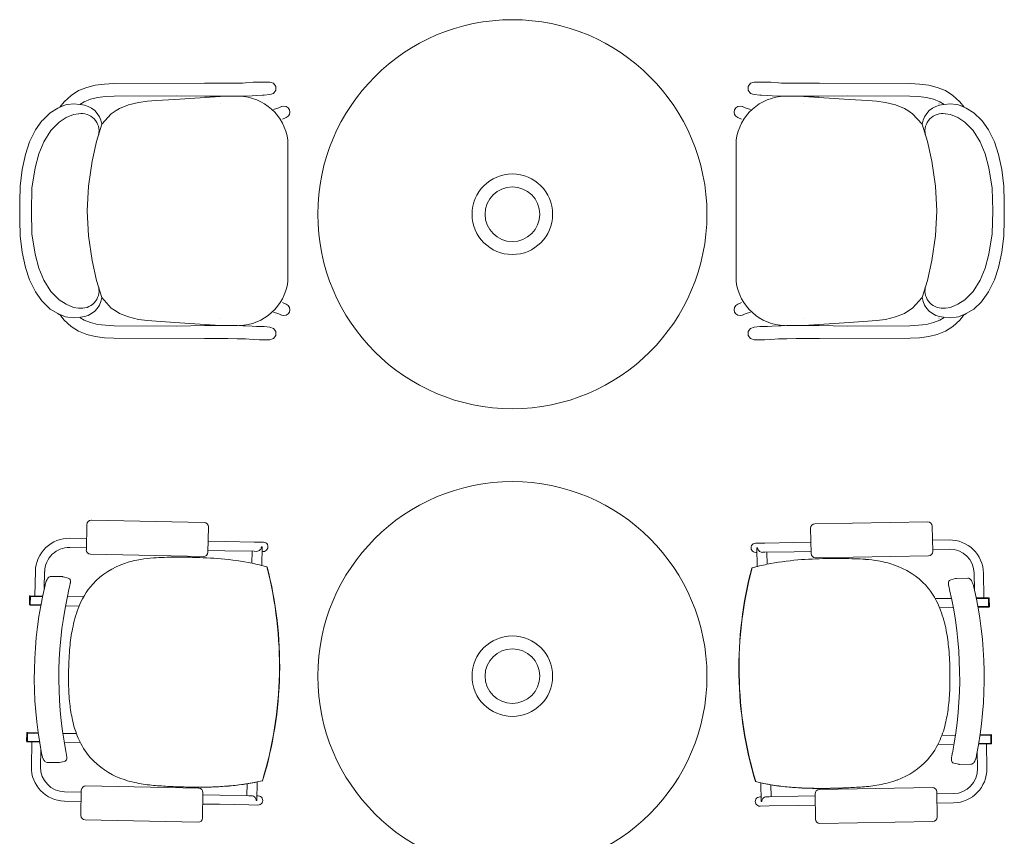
# Model space of a CAD drawing. Extents: x -750 to 58062, y -2404 to 18333.
# Tile 20 of 91: x 1816 to 3744, y 14130 to 15729. Entities that reach past the tile are written whole.
import ezdxf

# ---------------------------------------------------------------- set-up
doc = ezdxf.new("R2010")
doc.units = 0
doc.header["$MEASUREMENT"] = 0
doc.layers.add('GREY SCALE', color=9, linetype='Continuous', lineweight=0, true_color=0x808080)
doc.layers.add('GREYSCALE', color=9, linetype='Continuous', lineweight=0, true_color=0x808080)

# ---------------------------------------------------------------- blocks, each defined once
blk = doc.blocks.new('FLOOR PLAN')
at = {"layer": 'GREYSCALE'}
for p, q in [((1964.3, 15600.8), (1947.5, 15596.7)), ((1982, 15603), (1964.3, 15600.8)), ((2000.7, 15604), (1982, 15603)), ((2178.3, 15604.8), (2000.7, 15604)), ((2223.8, 15604.9), (2178.3, 15604.8)), ((2242.3, 15604.9), (2223.8, 15604.9)), ((2252.8, 15605), (2242.3, 15604.9)), ((2258.1, 15605.4), (2252.8, 15605)), ((2273.5, 15606.7), (2258.1, 15605.4)), ((2286, 15607), (2273.5, 15606.7)), ((2305.6, 15607), (2286, 15607)), ((2305.8, 15607), (2305.6, 15607)), ((2306, 15607), (2305.8, 15607)), ((2313.2, 15604.6), (2306, 15607)), ((2317.6, 15598.5), (2313.2, 15604.6)), ((2317.6, 15591), (2317.6, 15598.5)), ((3242.8, 15598.5), (3247.2, 15604.6)), ((3242.8, 15591), (3242.8, 15598.5)), ((3247.2, 15604.6), (3254.3, 15607)), ((3254.3, 15607), (3254.6, 15607)), ((3254.6, 15607), (3254.8, 15607)), ((3254.8, 15607), (3274.4, 15607)), ((3274.4, 15607), (3286.9, 15606.7)), ((3286.9, 15606.7), (3302.3, 15605.4)), ((3302.3, 15605.4), (3307.6, 15605)), ((3307.6, 15605), (3318.1, 15604.9)), ((3318.1, 15604.9), (3336.6, 15604.9)), ((3336.6, 15604.9), (3382, 15604.8)), ((3382, 15604.8), (3559.7, 15604)), ((3559.7, 15604), (3578.4, 15603)), ((3578.4, 15603), (3596.1, 15600.8)), ((3596.1, 15600.8), (3612.9, 15596.7)), ((1916.8, 15581), (1903.1, 15568.6)), ((1931.6, 15590.3), (1916.8, 15581)), ((1947.5, 15596.7), (1931.6, 15590.3)), ((1968.7, 15576.8), (1984.2, 15578.8)), ((1984.2, 15578.8), (2001.5, 15579.6)), ((2001.5, 15579.6), (2123.6, 15580.2)), ((2119.9, 15573.2), (2208.8, 15578.9)), ((2178.4, 15579.3), (2123.6, 15580.2)), ((2223.9, 15579.4), (2178.4, 15579.3)), ((2208.8, 15578.9), (2226.7, 15579.4)), ((2242.4, 15579.4), (2223.9, 15579.4)), ((2226.7, 15579.4), (2227.2, 15579.4)), ((2227.2, 15579.4), (2230.1, 15579.3)), ((2252.9, 15579.5), (2242.4, 15579.4)), ((2257.7, 15579.6), (2252.9, 15579.5)), ((2271.1, 15580.2), (2257.7, 15579.6)), ((2279.7, 15581), (2271.1, 15580.2)), ((2291.9, 15581.2), (2279.7, 15581)), ((2294.9, 15581.2), (2291.9, 15581.2)), ((2306, 15582.6), (2294.9, 15581.2)), ((2306, 15582.6), (2313.2, 15584.9)), ((2313.2, 15584.9), (2317.6, 15591)), ((3247.2, 15584.9), (3242.8, 15591)), ((3254.3, 15582.6), (3247.2, 15584.9)), ((3254.3, 15582.6), (3265.5, 15581.2)), ((3265.5, 15581.2), (3268.5, 15581.2)), ((3268.5, 15581.2), (3280.7, 15581)), ((3280.7, 15581), (3289.3, 15580.2)), ((3289.3, 15580.2), (3302.7, 15579.6)), ((3302.7, 15579.6), (3307.5, 15579.5)), ((3307.5, 15579.5), (3318, 15579.4)), ((3318, 15579.4), (3336.5, 15579.4)), ((3333.2, 15579.4), (3330.3, 15579.3)), ((3333.6, 15579.4), (3333.2, 15579.4)), ((3351.5, 15578.9), (3333.6, 15579.4)), ((3336.5, 15579.4), (3381.9, 15579.3)), ((3440.5, 15573.2), (3351.5, 15578.9)), ((3381.9, 15579.3), (3436.8, 15580.2)), ((3558.9, 15579.6), (3436.8, 15580.2)), ((3576.2, 15578.8), (3558.9, 15579.6)), ((3591.7, 15576.8), (3576.2, 15578.8)), ((3612.9, 15596.7), (3628.8, 15590.3)), ((3628.8, 15590.3), (3643.6, 15581)), ((3643.6, 15581), (3657.2, 15568.6)), ((1903.1, 15568.6), (1894.7, 15557.9)), ((1894.7, 15557.9), (1906, 15562.5)), ((1906, 15562.5), (1910.4, 15563.1)), ((1910.4, 15563.1), (1921.6, 15564.2)), ((1933.9, 15563.2), (1921.6, 15564.2)), ((1933.9, 15563.2), (1942.6, 15568.6)), ((1935.5, 15563), (1933.9, 15563.2)), ((1942.6, 15568.6), (1954.9, 15573.5)), ((1944.2, 15564.6), (1944.1, 15564.6)), ((1954.9, 15573.5), (1968.7, 15576.8)), ((2029.1, 15562.3), (2011.9, 15555.5)), ((2029.1, 15562.3), (2049.1, 15567.1)), ((2049.1, 15567.1), (2066.4, 15569.4)), ((2066.4, 15569.4), (2083.7, 15570.9)), ((2083.7, 15570.9), (2119.9, 15573.2)), ((2209.5, 15564.8), (2209.4, 15564.8)), ((2323.3, 15556.3), (2329, 15558.9)), ((2329, 15558.9), (2329.2, 15559)), ((2329.2, 15559), (2333.6, 15559.8)), ((2333.6, 15559.8), (2338, 15559)), ((2338, 15559), (2341.8, 15556.5)), ((3222.4, 15559), (3218.6, 15556.5)), ((3226.8, 15559.8), (3222.4, 15559)), ((3231.2, 15559), (3226.8, 15559.8)), ((3231.4, 15558.9), (3231.2, 15559)), ((3237, 15556.3), (3231.4, 15558.9)), ((3350.9, 15564.8), (3350.9, 15564.8)), ((3476.7, 15570.9), (3440.5, 15573.2)), ((3494, 15569.4), (3476.7, 15570.9)), ((3511.3, 15567.1), (3494, 15569.4)), ((3531.3, 15562.3), (3511.3, 15567.1)), ((3531.3, 15562.3), (3548.5, 15555.5)), ((3605.5, 15573.5), (3591.7, 15576.8)), ((3617.8, 15568.6), (3605.5, 15573.5)), ((3616.2, 15564.6), (3616.3, 15564.6)), ((3626.5, 15563.2), (3617.8, 15568.6)), ((3624.9, 15563), (3626.5, 15563.2)), ((3626.5, 15563.2), (3638.8, 15564.2)), ((3649.9, 15563.1), (3638.8, 15564.2)), ((3654.3, 15562.5), (3649.9, 15563.1)), ((3665.7, 15557.9), (3654.3, 15562.5)), ((3657.2, 15568.6), (3665.7, 15557.9)), ((1861.2, 15532.6), (1875.7, 15547.1)), ((1875.7, 15547.1), (1890.7, 15555.7)), ((1890.7, 15555.7), (1893.8, 15557.5)), ((1893.8, 15557.5), (1894.7, 15557.9)), ((1921.8, 15543.7), (1907, 15537.6)), ((1931.5, 15545), (1921.8, 15543.7)), ((1932.3, 15545.1), (1931.5, 15545)), ((1995.6, 15545.1), (1977.3, 15524.6)), ((2005, 15551.2), (1995.6, 15545.1)), ((2011.9, 15555.5), (2005, 15551.2)), ((2313.3, 15553.1), (2323.3, 15556.3)), ((2341.8, 15540.1), (2338, 15537.6)), ((2341.8, 15556.5), (2344.3, 15552.7)), ((2344.3, 15543.8), (2341.8, 15540.1)), ((2344.3, 15552.7), (2345.1, 15548.3)), ((2345.1, 15548.3), (2344.3, 15543.8)), ((3216.1, 15552.7), (3215.2, 15548.3)), ((3215.2, 15548.3), (3216.1, 15543.8)), ((3218.6, 15556.5), (3216.1, 15552.7)), ((3216.1, 15543.8), (3218.6, 15540.1)), ((3218.6, 15540.1), (3222.4, 15537.6)), ((3247.1, 15553.1), (3237, 15556.3)), ((3548.5, 15555.5), (3555.4, 15551.2)), ((3555.4, 15551.2), (3564.7, 15545.1)), ((3564.7, 15545.1), (3583.1, 15524.6)), ((3628.1, 15545.1), (3628.9, 15545)), ((3628.9, 15545), (3638.6, 15543.7)), ((3638.6, 15543.7), (3653.4, 15537.6)), ((3666.6, 15557.5), (3665.7, 15557.9)), ((3669.7, 15555.7), (3666.6, 15557.5)), ((3684.6, 15547.1), (3669.7, 15555.7)), ((3699.2, 15532.6), (3684.6, 15547.1)), ((1847, 15513.4), (1859.6, 15531.2)), ((1859.6, 15531.2), (1861.2, 15532.6)), ((1893.6, 15528.8), (1877.5, 15512.3)), ((1907, 15537.6), (1893.6, 15528.8)), ((1966.8, 15490.9), (1977.3, 15524.6)), ((2337.9, 15537.5), (2330.8, 15534.1)), ((2338, 15537.6), (2337.9, 15537.5)), ((3222.4, 15537.6), (3222.5, 15537.5)), ((3222.5, 15537.5), (3229.5, 15534.1)), ((3593.5, 15490.9), (3583.1, 15524.6)), ((3653.4, 15537.6), (3666.7, 15528.8)), ((3666.7, 15528.8), (3682.9, 15512.3)), ((3700.8, 15531.2), (3699.2, 15532.6)), ((3713.4, 15513.4), (3700.8, 15531.2)), ((1847, 15513.4), (1835.7, 15489.8)), ((1863.6, 15490.1), (1877.5, 15512.3)), ((3696.8, 15490.1), (3682.9, 15512.3)), ((3713.4, 15513.4), (3724.7, 15489.8)), ((1835.7, 15489.8), (1827.6, 15465.2)), ((1853.8, 15466.8), (1863.6, 15490.1)), ((1957.8, 15452), (1966.8, 15490.9)), ((2341.3, 15216.3), (2341.3, 15493.1)), ((3219.1, 15216.3), (3219.1, 15493.1)), ((3602.5, 15452), (3593.5, 15490.9)), ((3706.6, 15466.8), (3696.8, 15490.1)), ((3724.7, 15489.8), (3732.7, 15465.2)), ((1827.6, 15465.2), (1821.2, 15435.8)), ((1846.4, 15439.1), (1853.8, 15466.8)), ((3713.9, 15439.1), (3706.6, 15466.8)), ((3732.7, 15465.2), (3739.1, 15435.8)), ((1950.8, 15403.5), (1957.8, 15452)), ((3609.5, 15403.5), (3602.5, 15452)), ((1821.2, 15435.8), (1817.4, 15403.5)), ((1840.2, 15399.4), (1846.4, 15439.1)), ((3720.2, 15399.4), (3713.9, 15439.1)), ((3739.1, 15435.8), (3743, 15403.5)), ((1817.4, 15403.5), (1816.2, 15372.7)), ((1839, 15354.7), (1840.2, 15399.4)), ((1948.5, 15354.8), (1950.8, 15403.5)), ((3611.9, 15354.8), (3609.5, 15403.5)), ((3721.4, 15354.7), (3720.2, 15399.4)), ((3743, 15403.5), (3744.2, 15372.7)), ((1816.2, 15372.7), (1816.4, 15354.7)), ((3744.2, 15372.7), (3744, 15354.7)), ((1816.2, 15336.8), (1816.4, 15354.7)), ((1840.2, 15310.1), (1839, 15354.7)), ((1948.5, 15354.7), (1948.5, 15354.8)), ((1948.5, 15354.7), (1948.5, 15354.7)), ((1950.8, 15306), (1948.5, 15354.7)), ((3609.5, 15306), (3611.9, 15354.7)), ((3611.9, 15354.7), (3611.9, 15354.8)), ((3611.9, 15354.7), (3611.9, 15354.7)), ((3720.2, 15310.1), (3721.4, 15354.7)), ((3744.2, 15336.8), (3744, 15354.7)), ((1817.4, 15305.9), (1816.2, 15336.8)), ((3743, 15305.9), (3744.2, 15336.8)), ((1846.4, 15270.3), (1840.2, 15310.1)), ((3713.9, 15270.3), (3720.2, 15310.1)), ((1821.2, 15273.7), (1817.4, 15305.9)), ((1957.8, 15257.5), (1950.8, 15306)), ((3602.5, 15257.5), (3609.5, 15306)), ((3739.1, 15273.7), (3743, 15305.9)), ((1827.6, 15244.2), (1821.2, 15273.7)), ((1853.8, 15242.6), (1846.4, 15270.3)), ((3706.6, 15242.6), (3713.9, 15270.3)), ((3732.7, 15244.2), (3739.1, 15273.7)), ((1966.8, 15218.5), (1957.8, 15257.5)), ((3593.5, 15218.5), (3602.5, 15257.5)), ((1835.7, 15219.7), (1827.6, 15244.2)), ((1863.6, 15219.3), (1853.8, 15242.6)), ((3696.8, 15219.3), (3706.6, 15242.6)), ((3724.7, 15219.7), (3732.7, 15244.2)), ((1847, 15196), (1835.7, 15219.7)), ((1877.5, 15197.1), (1863.6, 15219.3)), ((1977.3, 15184.9), (1966.8, 15218.5)), ((3583.1, 15184.9), (3593.5, 15218.5)), ((3682.9, 15197.1), (3696.8, 15219.3)), ((3713.4, 15196), (3724.7, 15219.7)), ((1847, 15196), (1859.6, 15178.3)), ((1893.6, 15180.7), (1877.5, 15197.1)), ((3666.7, 15180.7), (3682.9, 15197.1)), ((3713.4, 15196), (3700.8, 15178.3)), ((1859.6, 15178.3), (1861.2, 15176.9)), ((1861.2, 15176.9), (1875.7, 15162.3)), ((1907, 15171.9), (1893.6, 15180.7)), ((1995.6, 15164.3), (1977.3, 15184.9)), ((2337.9, 15171.9), (2330.8, 15175.4)), ((3222.5, 15171.9), (3229.5, 15175.4)), ((3564.7, 15164.3), (3583.1, 15184.9)), ((3653.4, 15171.9), (3666.7, 15180.7)), ((3699.2, 15176.9), (3684.6, 15162.3)), ((3700.8, 15178.3), (3699.2, 15176.9)), ((1875.7, 15162.3), (1890.7, 15153.8)), ((1921.8, 15165.8), (1907, 15171.9)), ((1931.5, 15164.4), (1921.8, 15165.8)), ((1932.3, 15164.3), (1931.5, 15164.4)), ((2005, 15158.3), (1995.6, 15164.3)), ((2011.9, 15153.9), (2005, 15158.3)), ((2029.1, 15147.1), (2011.9, 15153.9)), ((2313.3, 15156.4), (2323.3, 15153.2)), ((2338, 15171.9), (2337.9, 15171.9)), ((2341.8, 15169.4), (2338, 15171.9)), ((2344.3, 15165.6), (2341.8, 15169.4)), ((2341.8, 15153), (2344.3, 15156.7)), ((2345.1, 15161.2), (2344.3, 15165.6)), ((2344.3, 15156.7), (2345.1, 15161.2)), ((3215.2, 15161.2), (3216.1, 15165.6)), ((3216.1, 15156.7), (3215.2, 15161.2)), ((3216.1, 15165.6), (3218.6, 15169.4)), ((3218.6, 15153), (3216.1, 15156.7)), ((3218.6, 15169.4), (3222.4, 15171.9)), ((3222.4, 15171.9), (3222.5, 15171.9)), ((3247.1, 15156.4), (3237, 15153.2)), ((3531.3, 15147.1), (3548.5, 15153.9)), ((3548.5, 15153.9), (3555.4, 15158.3)), ((3555.4, 15158.3), (3564.7, 15164.3)), ((3628.1, 15164.3), (3628.9, 15164.4)), ((3628.9, 15164.4), (3638.6, 15165.8)), ((3638.6, 15165.8), (3653.4, 15171.9)), ((3684.6, 15162.3), (3669.7, 15153.8)), ((1890.7, 15153.8), (1893.8, 15151.9)), ((1893.8, 15151.9), (1894.7, 15151.6)), ((1894.7, 15151.6), (1906, 15147)), ((1903.1, 15140.8), (1894.7, 15151.6)), ((1916.8, 15128.4), (1903.1, 15140.8)), ((1906, 15147), (1910.4, 15146.4)), ((1910.4, 15146.4), (1921.6, 15145.3)), ((1933.9, 15146.3), (1921.6, 15145.3)), ((1935.5, 15146.4), (1933.9, 15146.3)), ((1933.9, 15146.3), (1942.6, 15140.9)), ((1942.6, 15140.9), (1954.9, 15135.9)), ((1944.2, 15144.9), (1944.1, 15144.9)), ((1954.9, 15135.9), (1968.7, 15132.6)), ((2029.1, 15147.1), (2049.1, 15142.3)), ((2049.1, 15142.3), (2066.4, 15140)), ((2066.4, 15140), (2083.7, 15138.6)), ((2083.7, 15138.6), (2119.9, 15136.2)), ((2119.9, 15136.2), (2208.8, 15130.5)), ((2209.5, 15144.7), (2209.4, 15144.7)), ((2323.3, 15153.2), (2329, 15150.5)), ((2329, 15150.5), (2329.2, 15150.5)), ((2329.2, 15150.5), (2333.6, 15149.6)), ((2333.6, 15149.6), (2338, 15150.5)), ((2338, 15150.5), (2341.8, 15153)), ((3222.4, 15150.5), (3218.6, 15153)), ((3226.8, 15149.6), (3222.4, 15150.5)), ((3231.2, 15150.5), (3226.8, 15149.6)), ((3231.4, 15150.5), (3231.2, 15150.5)), ((3237, 15153.2), (3231.4, 15150.5)), ((3350.9, 15144.7), (3350.9, 15144.7)), ((3440.5, 15136.2), (3351.5, 15130.5)), ((3476.7, 15138.6), (3440.5, 15136.2)), ((3494, 15140), (3476.7, 15138.6)), ((3511.3, 15142.3), (3494, 15140)), ((3531.3, 15147.1), (3511.3, 15142.3)), ((3605.5, 15135.9), (3591.7, 15132.6)), ((3617.8, 15140.9), (3605.5, 15135.9)), ((3616.2, 15144.9), (3616.3, 15144.9)), ((3626.5, 15146.3), (3617.8, 15140.9)), ((3624.9, 15146.4), (3626.5, 15146.3)), ((3626.5, 15146.3), (3638.8, 15145.3)), ((3649.9, 15146.4), (3638.8, 15145.3)), ((3643.6, 15128.4), (3657.2, 15140.8)), ((3654.3, 15147), (3649.9, 15146.4)), ((3665.7, 15151.6), (3654.3, 15147)), ((3657.2, 15140.8), (3665.7, 15151.6)), ((3666.6, 15151.9), (3665.7, 15151.6)), ((3669.7, 15153.8), (3666.6, 15151.9)), ((1931.6, 15119.1), (1916.8, 15128.4)), ((1947.5, 15112.7), (1931.6, 15119.1)), ((1968.7, 15132.6), (1984.2, 15130.7)), ((1984.2, 15130.7), (2001.5, 15129.8)), ((2001.5, 15129.8), (2123.6, 15129.2)), ((2178.4, 15130.1), (2123.6, 15129.2)), ((2223.9, 15130.1), (2178.4, 15130.1)), ((2208.8, 15130.5), (2226.7, 15130)), ((2242.4, 15130), (2223.9, 15130.1)), ((2226.7, 15130), (2227.2, 15130)), ((2227.2, 15130), (2230.1, 15130.1)), ((2252.9, 15129.9), (2242.4, 15130)), ((2257.7, 15129.9), (2252.9, 15129.9)), ((2271.1, 15129.2), (2257.7, 15129.9)), ((2279.7, 15128.5), (2271.1, 15129.2)), ((2291.9, 15128.2), (2279.7, 15128.5)), ((2294.9, 15128.2), (2291.9, 15128.2)), ((2306, 15126.8), (2294.9, 15128.2)), ((2306, 15126.8), (2313.2, 15124.5)), ((2313.2, 15124.5), (2317.6, 15118.4)), ((2317.6, 15118.4), (2317.6, 15110.9)), ((3247.2, 15124.5), (3242.8, 15118.4)), ((3242.8, 15118.4), (3242.8, 15110.9)), ((3254.3, 15126.8), (3247.2, 15124.5)), ((3254.3, 15126.8), (3265.5, 15128.2)), ((3265.5, 15128.2), (3268.5, 15128.2)), ((3268.5, 15128.2), (3280.7, 15128.5)), ((3280.7, 15128.5), (3289.3, 15129.2)), ((3289.3, 15129.2), (3302.7, 15129.9)), ((3302.7, 15129.9), (3307.5, 15129.9)), ((3307.5, 15129.9), (3318, 15130)), ((3318, 15130), (3336.5, 15130.1)), ((3333.2, 15130), (3330.3, 15130.1)), ((3333.6, 15130), (3333.2, 15130)), ((3351.5, 15130.5), (3333.6, 15130)), ((3336.5, 15130.1), (3381.9, 15130.1)), ((3381.9, 15130.1), (3436.8, 15129.2)), ((3558.9, 15129.8), (3436.8, 15129.2)), ((3576.2, 15130.7), (3558.9, 15129.8)), ((3591.7, 15132.6), (3576.2, 15130.7)), ((3612.9, 15112.7), (3628.8, 15119.1)), ((3628.8, 15119.1), (3643.6, 15128.4)), ((1964.3, 15108.7), (1947.5, 15112.7)), ((1982, 15106.4), (1964.3, 15108.7)), ((2000.7, 15105.5), (1982, 15106.4)), ((2178.3, 15104.6), (2000.7, 15105.5)), ((2223.8, 15104.6), (2178.3, 15104.6)), ((2242.3, 15104.5), (2223.8, 15104.6)), ((2252.8, 15104.4), (2242.3, 15104.5)), ((2258.1, 15104), (2252.8, 15104.4)), ((2273.5, 15102.8), (2258.1, 15104)), ((2286, 15102.5), (2273.5, 15102.8)), ((2305.6, 15102.5), (2286, 15102.5)), ((2305.8, 15102.5), (2305.6, 15102.5)), ((2306, 15102.5), (2305.8, 15102.5)), ((2313.2, 15104.8), (2306, 15102.5)), ((2317.6, 15110.9), (2313.2, 15104.8)), ((3242.8, 15110.9), (3247.2, 15104.8)), ((3247.2, 15104.8), (3254.3, 15102.5)), ((3254.3, 15102.5), (3254.6, 15102.5)), ((3254.6, 15102.5), (3254.8, 15102.5)), ((3254.8, 15102.5), (3274.4, 15102.5)), ((3274.4, 15102.5), (3286.9, 15102.8)), ((3286.9, 15102.8), (3302.3, 15104)), ((3302.3, 15104), (3307.6, 15104.4)), ((3307.6, 15104.4), (3318.1, 15104.5)), ((3318.1, 15104.5), (3336.6, 15104.6)), ((3336.6, 15104.6), (3382, 15104.6)), ((3382, 15104.6), (3559.7, 15105.5)), ((3559.7, 15105.5), (3578.4, 15106.4)), ((3578.4, 15106.4), (3596.1, 15108.7)), ((3596.1, 15108.7), (3612.9, 15112.7)), ((2177.5, 14744.5), (1956.5, 14749.1)), ((1947.7, 14740.7), (1946.7, 14691.1)), ((2184.8, 14686.1), (2185.9, 14735.7)), ((3365.7, 14683.8), (3364.9, 14733.4)), ((3373.3, 14742.1), (3594.4, 14745.8)), ((3603, 14737.4), (3603.9, 14687.8)), ((1914.6, 14713.8), (1947.2, 14713.1)), ((1914.2, 14695.6), (1946.8, 14694.9)), ((2185.3, 14708.1), (2218.4, 14707.4)), ((2275.5, 14706.3), (2218.4, 14707.4)), ((2275.5, 14706.3), (2293.5, 14705.9)), ((2289.4, 14696.9), (2289.4, 14696.9)), ((2290.8, 14696.9), (2289.4, 14696.9)), ((2290.8, 14696.7), (2290.1, 14660.5)), ((2290.8, 14696.7), (2290.8, 14696.7)), ((3275.1, 14704.3), (3257.1, 14704)), ((3259.8, 14695), (3261.2, 14695)), ((3259.8, 14694.8), (3260.4, 14658.6)), ((3259.8, 14694.8), (3259.8, 14694.8)), ((3261.2, 14695), (3261.2, 14695)), ((3275.1, 14704.3), (3332.2, 14705.3)), ((3365.4, 14705.8), (3332.2, 14705.3)), ((3636.1, 14710.4), (3603.5, 14709.8)), ((3636.4, 14692.2), (3603.8, 14691.7)), ((1955.1, 14682.4), (2176.1, 14677.8)), ((2184.9, 14690), (2218, 14689.3)), ((2275.2, 14688.1), (2218, 14689.3)), ((2271.1, 14688.2), (2270.6, 14664.9)), ((2275.2, 14688.1), (2280.1, 14688)), ((2290.6, 14687.8), (2293.1, 14687.7)), ((3259.9, 14685.9), (3257.4, 14685.8)), ((3275.4, 14686.1), (3270.5, 14686.1)), ((3275.4, 14686.1), (3332.5, 14687.1)), ((3279.5, 14686.2), (3279.9, 14663)), ((3365.7, 14687.7), (3332.5, 14687.1)), ((3595.5, 14679.2), (3374.4, 14675.4)), ((2300.3, 14657.6), (2300.3, 14657.6)), ((2300.7, 14657.6), (2300.7, 14657.6)), ((3249.8, 14655.8), (3249.8, 14655.8)), ((3250.2, 14655.8), (3250.2, 14655.8)), ((1846, 14600.7), (1847, 14648.9)), ((1864.4, 14615.5), (1865.1, 14648.5)), ((1899.8, 14638.5), (1877.8, 14639)), ((1899.8, 14638.5), (1899.8, 14638.5)), ((1901.5, 14638.3), (1911.1, 14635.6)), ((3648.9, 14634.8), (3639.3, 14632.2)), ((3650.6, 14635.1), (3672.6, 14635.4)), ((3650.6, 14635.1), (3650.6, 14635.1)), ((3685.9, 14611.9), (3685.3, 14645)), ((3704.3, 14597), (3703.5, 14645.3)), ((1913.3, 14616.2), (1913.3, 14616.2)), ((1835.6, 14599.7), (1835.3, 14584)), ((1836.8, 14599.7), (1836.5, 14583.9)), ((1861.1, 14600.4), (1836.8, 14600.9)), ((1837.1, 14599.7), (1836.8, 14583.9)), ((1860.9, 14599.2), (1836.8, 14599.7)), ((1837.1, 14599.7), (1860.9, 14599.2)), ((1909.5, 14599.4), (1941.2, 14598.7)), ((3640.7, 14596), (3609, 14595.4)), ((3637, 14612.8), (3637, 14612.8)), ((3689.1, 14596.8), (3713.4, 14597.2)), ((3713.1, 14596), (3689.3, 14595.6)), ((3689.3, 14595.6), (3713.4, 14596)), ((3713.1, 14596), (3713.4, 14580.2)), ((3713.4, 14596), (3713.7, 14580.2)), ((3714.6, 14596), (3714.9, 14580.3)), ((1836.5, 14583.9), (1836.8, 14583.9)), ((1836.5, 14582.7), (1857.6, 14582.3)), ((1836.8, 14583.9), (1857.8, 14583.5)), ((1932.5, 14580.7), (1905.9, 14581.3)), ((3617.6, 14577.4), (3644.3, 14577.9)), ((3713.4, 14580.2), (3692.3, 14579.9)), ((3713.7, 14579), (3692.5, 14578.7)), ((3713.7, 14580.2), (3713.4, 14580.2)), ((2324.7, 14447.7), (2324.6, 14447.7)), ((2324.6, 14447.7), (2324.7, 14447.7)), ((2324.6, 14447.7), (2324.6, 14447.7)), ((2324.7, 14447.7), (2325.2, 14447.7)), ((2324.7, 14447.7), (2325.2, 14447.7)), ((2324.7, 14447.7), (2324.7, 14447.7)), ((2325.2, 14447.7), (2325.2, 14447.7)), ((3224.9, 14445.9), (3224.5, 14445.9)), ((3224.5, 14445.9), (3224.5, 14445.9)), ((3224.9, 14445.9), (3224.5, 14445.9)), ((3224.9, 14445.9), (3225, 14445.9)), ((3225, 14445.9), (3224.9, 14445.9)), ((3224.9, 14445.9), (3224.9, 14445.9)), ((3225, 14445.9), (3225, 14445.9)), ((1830, 14331.9), (1829.7, 14316.2)), ((1831.2, 14331.9), (1830.9, 14316.1)), ((1831.5, 14331.9), (1831.2, 14316.1)), ((1852.5, 14331.4), (1831.2, 14331.9)), ((1852.3, 14332.6), (1831.3, 14333.1)), ((1831.5, 14331.9), (1852.5, 14331.4)), ((1900.6, 14331.6), (1927.2, 14331.1)), ((3648.6, 14328.2), (3621.9, 14327.7)), ((3717.6, 14328.2), (3696.7, 14327.8)), ((3696.7, 14327.8), (3717.9, 14328.2)), ((3696.8, 14329), (3717.9, 14329.4)), ((3717.6, 14328.2), (3717.9, 14312.4)), ((3718, 14328.2), (3718.2, 14312.4)), ((3719.1, 14328.2), (3719.4, 14312.4)), ((1830.9, 14316.1), (1831.2, 14316.1)), ((1830.9, 14314.9), (1855.1, 14314.4)), ((1831.2, 14316.1), (1854.9, 14315.6)), ((1840, 14314.7), (1839, 14266.5)), ((1935.2, 14312.7), (1903.5, 14313.4)), ((3613.9, 14309.4), (3645.6, 14310)), ((3718.2, 14311.2), (3694, 14310.8)), ((3717.9, 14312.4), (3694.2, 14312)), ((3709.1, 14311.1), (3709.9, 14262.8)), ((3718.2, 14312.4), (3717.9, 14312.4)), ((1857.8, 14298.7), (1857.1, 14266.1)), ((1859, 14292.4), (1859, 14292.4)), ((3690, 14288.8), (3690, 14288.8)), ((3691.2, 14295.1), (3691.8, 14262.5)), ((1870.2, 14274.7), (1892.2, 14274.3)), ((1903.6, 14276.7), (1893.9, 14274.4)), ((1893.9, 14274.4), (1893.9, 14274.4)), ((3645.3, 14273.3), (3655.1, 14271)), ((3655.1, 14271), (3655.1, 14271)), ((3678.7, 14271.2), (3656.7, 14270.8)), ((2166.7, 14224.2), (1945.6, 14228.8)), ((2261.6, 14232.8), (2261.1, 14209.6)), ((2281.2, 14236.5), (2280.5, 14200.2)), ((3267.6, 14234.5), (3268.2, 14198.3)), ((3287.2, 14230.8), (3287.6, 14207.6)), ((1904.2, 14217), (1936.8, 14216.3)), ((1936.9, 14220.5), (1935.9, 14170.9)), ((2174, 14165.9), (2175, 14215.5)), ((2175, 14211.4), (2208.1, 14210.7)), ((2265.2, 14209.5), (2208.1, 14210.7)), ((2265.2, 14209.5), (2270.1, 14209.4)), ((2280.7, 14209.2), (2283.2, 14209.1)), ((3374.5, 14163.5), (3373.7, 14213.1)), ((3382.1, 14221.8), (3603.1, 14225.6)), ((3611.8, 14217.2), (3612.7, 14167.6)), ((3644.5, 14213.6), (3611.9, 14213.1)), ((1903.8, 14198.9), (1936.4, 14198.2)), ((2174.6, 14193.2), (2207.7, 14192.6)), ((2264.8, 14191.4), (2207.7, 14192.6)), ((2264.8, 14191.4), (2282.8, 14191)), ((2277.2, 14205.7), (2277.2, 14205.7)), ((2279.1, 14200.1), (2280.5, 14200.1)), ((2280.5, 14200.1), (2280.5, 14200.1)), ((3268, 14207.2), (3265.5, 14207.2)), ((3268.2, 14198.2), (3268.2, 14198.2)), ((3269.6, 14198.2), (3268.2, 14198.2)), ((3271.4, 14203.8), (3271.4, 14203.8)), ((3283.5, 14207.5), (3278.6, 14207.4)), ((3283.5, 14207.5), (3340.6, 14208.5)), ((3283.8, 14189.4), (3340.9, 14190.3)), ((3373.7, 14209), (3340.6, 14208.5)), ((3374, 14190.9), (3340.9, 14190.3)), ((3644.8, 14195.5), (3612.2, 14194.9)), ((3283.8, 14189.4), (3265.8, 14189.1)), ((1944.2, 14162.1), (2165.3, 14157.5)), ((3604.3, 14158.9), (3383.2, 14155.1))]:
    blk.add_line(p, q, dxfattribs=at)
for centre, radius in [((2780.9, 15348.2), 381), ((2780.9, 15348.2), 78.9), ((2780.9, 15348.2), 53.5), ((2780.9, 14443.6), 381), ((2780.9, 14443.6), 78.9), ((2780.9, 14443.6), 53.5)]:
    blk.add_circle(centre, radius, dxfattribs=at)
for centre, radius, start, end in [((2243.1, 15480.6), 98.9, 7.2909, 88.3551), ((3317.2, 15480.6), 98.9, 91.6449, 172.7091), ((1932.2, 15517.5), 45.6, 8.8864, 85.879), ((3628.2, 15517.5), 45.6, 94.121, 171.1136), ((1937.1, 15510.9), 34.5, 348.2401, 99.3448), ((3623.3, 15510.9), 34.5, 80.6552, 191.7599), ((2243.1, 15228.9), 98.9, 271.6449, 352.7091), ((3317.2, 15228.9), 98.9, 187.2909, 268.3551), ((1937.1, 15198.5), 34.5, 260.6552, 11.7599), ((3623.3, 15198.5), 34.5, 168.2401, 279.3448), ((1932.2, 15191.9), 45.6, 274.121, 351.1136), ((3628.2, 15191.9), 45.6, 188.8864, 265.879), ((1913.2, 14647.5), 66.2, 88.8073, 178.8073), ((3637.2, 14644.2), 66.2, 0.9673, 90.9673), ((1913.2, 14647.5), 48.1, 88.8073, 178.8073), ((2280.1, 14697.2), 9.3, 320.8683, 357.8519), ((2281.3, 14696.9), 9.56, 358.8283, 359.6111), ((3269.4, 14695), 9.56, 180.1635, 180.9463), ((3270.5, 14695.3), 9.3, 181.9227, 218.9064), ((3637.2, 14644.2), 48.1, 0.9673, 90.9673), ((2084.4, 14479), 195.7, 99.1479, 108.2188), ((2098.4, 14395.6), 280.2, 94.1955, 99.2786), ((2110.9, 14239), 437.4, 91.5545, 94.3225), ((2122.9, 13838.6), 837.9, 90.0343, 91.6284), ((2125.7, 13046.5), 1630, 88.9733, 90.1167), ((2140, 13836.1), 840.3, 85.1852, 88.9881), ((2166.9, 14152), 523.2, 78.4994, 85.211), ((3407.2, 13833.6), 840.3, 90.7865, 94.5894), ((3418.4, 13043.9), 1630, 89.658, 90.8014), ((3424.4, 13836), 837.9, 88.1463, 89.7404), ((3437.9, 14236.4), 437.4, 85.4521, 88.2202), ((3451, 14393), 280.2, 80.4961, 85.5792), ((2070.1, 14521.2), 151.1, 108.0651, 137.1028), ((2183.9, 14244.7), 429, 74.2667, 78.2647), ((1549.5, 14463.8), 775.4, 358.807, 14.4755), ((1550.4, 14463.8), 774.9, 358.8073, 14.4853), ((3999.3, 14459), 774.9, 165.2893, 180.9674), ((4000.2, 14459), 775.4, 165.2991, 180.9677), ((3364.9, 14242.3), 429, 101.5099, 105.5079), ((3381.6, 14149.6), 523.2, 94.5636, 101.2753), ((3465.4, 14476.3), 195.7, 71.5558, 80.6268), ((3479.9, 14518.4), 151.1, 42.6719, 71.7095), ((1885.6, 14624.8), 17.8, 142.6038, 152.306), ((1879.6, 14629.4), 10.2, 128.831, 142.4771), ((1877.9, 14631.5), 7.45, 104.9097, 128.7466), ((1877.7, 14632.1), 6.85, 88.9449, 104.4939), ((1899.7, 14631.8), 6.68, 74.4108, 88.7671), ((1909.4, 14629.6), 6.23, 15.892, 74.1917), ((3650.7, 14628.4), 6.68, 91.0076, 105.3639), ((3672.7, 14628.6), 6.85, 75.2807, 90.8297), ((3672.5, 14628), 7.45, 51.028, 74.8649), ((3670.7, 14625.9), 10.2, 37.2975, 50.9436), ((2629.7, 14441.1), 784.9, 166.6928, 190.9219), ((1924.3, 14608), 60, 160.6098, 166.7439), ((1909.2, 14613.3), 44, 155.8299, 160.572), ((1896.3, 14619), 29.9, 151.949, 155.7212), ((2656.8, 14440.6), 764, 166.709, 190.9057), ((1620.9, 14685.3), 300.4, 346.692, 347.3129), ((1719.4, 14663.2), 199.5, 347.2928, 348.1572), ((1809.9, 14644.4), 107.1, 348.1155, 349.5161), ((1869, 14633.4), 46.9, 349.5025, 351.5655), ((1908.1, 14629.2), 7.53, 359.7999, 15.9671), ((1890.2, 14630.3), 25.5, 351.4389, 354.7492), ((1903.4, 14629.1), 12.2, 354.6833, 0.2809), ((2073.3, 14523.4), 152, 138.5348, 159.7542), ((3476.6, 14520.6), 152, 20.0205, 41.2399), ((3642.2, 14625.8), 7.53, 163.8076, 179.9747), ((3646.9, 14625.7), 12.2, 179.4938, 185.0913), ((3660.1, 14626.8), 25.5, 185.0254, 188.3357), ((3681.3, 14629.8), 46.9, 188.2091, 190.2721), ((3641, 14626.2), 6.23, 105.5829, 163.8827), ((3740.5, 14640.6), 107.1, 190.2585, 191.6592), ((3831.1, 14659.1), 199.5, 191.6174, 192.4818), ((3929.6, 14680.8), 300.4, 192.4617, 193.0826), ((3664.7, 14621.3), 17.8, 27.4686, 37.1709), ((3654, 14615.6), 29.9, 24.0535, 27.8256), ((3641.1, 14609.9), 44, 19.2026, 23.9447), ((3626, 14604.7), 60, 13.0307, 19.1648), ((2919.9, 14440.5), 784.9, 348.8528, 13.0818), ((1836.8, 14599.7), 1.21, 88.8073, 178.8073), ((2892.8, 14440.1), 764, 348.8689, 13.0657), ((3713.4, 14596), 1.21, 0.9673, 90.9673), ((1836.5, 14583.9), 1.21, 178.8073, 268.8073), ((2154.8, 14491.7), 239.4, 159.4017, 169.2346), ((3713.7, 14580.2), 1.21, 270.9673, 0.9673), ((3395, 14489.3), 239.4, 10.5401, 20.3729), ((2283.2, 14466.8), 370.3, 169.1499, 174.8174), ((3266.5, 14464.8), 370.3, 4.9572, 10.6248), ((2535.7, 14445.1), 623.7, 174.9285, 178.973), ((3014, 14444.1), 623.7, 0.8016, 4.8461), ((2564.3, 14441), 652.5, 178.6632, 181.0651), ((1549.4, 14463.8), 775.4, 343.1392, 358.8076), ((1549.5, 14463.8), 775.4, 343.1392, 358.8076), ((1550.4, 14463.8), 774.9, 343.1293, 358.8074), ((3999.3, 14459), 774.9, 180.9673, 196.6453), ((4000.2, 14459), 775.4, 180.967, 196.6354), ((4000.3, 14459), 775.4, 180.967, 196.6354), ((2985.3, 14440.2), 652.5, 358.7096, 1.1115), ((2341.1, 14435), 429.2, 180.8168, 186.0845), ((3208.5, 14433.3), 429.2, 353.6902, 358.9578), ((2198.9, 14419.5), 286.1, 186.0115, 192.5733), ((3350.6, 14417.2), 286.1, 347.2013, 353.7631), ((2113.3, 14399.7), 198.3, 192.358, 203.007), ((3436.2, 14397.1), 198.3, 336.7677, 347.4167), ((1831.2, 14331.9), 1.21, 88.8073, 178.8073), ((3717.9, 14328.1), 1.21, 0.9673, 90.9673), ((1830.9, 14316.1), 1.21, 178.8073, 268.8073), ((2061.5, 14377), 141.7, 202.753, 221.1542), ((3487.9, 14374.2), 141.7, 318.6205, 337.0216), ((3718.2, 14312.4), 1.21, 270.9673, 0.9673), ((1917.5, 14303.6), 59.5, 190.8434, 197.0351), ((1628, 14242.2), 283.8, 9.9618, 10.9319), ((1762.2, 14265.8), 147.5, 8.8483, 9.9506), ((1839.6, 14277.8), 69.2, 6.9268, 8.914), ((3786.7, 14261.8), 147.5, 169.824, 170.9263), ((3920.8, 14237.7), 283.8, 168.8428, 169.8128), ((3631.6, 14300.2), 59.5, 342.7395, 348.9312), ((1901.4, 14298.6), 42.7, 196.9616, 201.8434), ((1888.5, 14293.5), 28.8, 201.8648, 205.8082), ((1881.2, 14289.9), 20.7, 205.6969, 210.7645), ((1874.6, 14285.9), 13, 210.5931, 219.702), ((1871.4, 14283.2), 8.76, 219.4005, 235.9165), ((1870.4, 14281.7), 6.97, 235.8614, 268.5187), ((1892.4, 14280.9), 6.68, 268.8411, 283.208), ((1902.1, 14282.8), 6.28, 283.5991, 350.605), ((1874.6, 14282.1), 33.9, 4.2784, 6.8535), ((1899.7, 14283.4), 8.76, 349.8655, 358.8104), ((1892.5, 14283.4), 16, 359.0792, 4.1773), ((2067.9, 14386.1), 152.6, 222.148, 249.4545), ((3481.5, 14383.3), 152.6, 290.3202, 317.6266), ((3656.5, 14280), 16, 175.5973, 180.6954), ((3649.3, 14279.9), 8.76, 180.9643, 189.9091), ((3674.4, 14278.5), 33.9, 172.9211, 175.4963), ((3646.8, 14279.4), 6.28, 189.1696, 256.1755), ((3709.4, 14274.1), 69.2, 170.8606, 172.8479), ((3656.6, 14277.5), 6.68, 256.5667, 270.9335), ((3678.6, 14278.1), 6.97, 271.256, 303.9133), ((3677.6, 14279.6), 8.76, 303.8582, 320.3742), ((3674.4, 14282.4), 13, 320.0726, 329.1815), ((3667.8, 14286.4), 20.7, 329.0102, 334.0778), ((3660.5, 14290), 28.8, 333.9665, 337.9098), ((3647.6, 14295.2), 42.7, 337.9313, 342.813), ((1905.2, 14265.1), 66.2, 178.8073, 268.8073), ((1905.2, 14265.1), 48.1, 178.8073, 268.8073), ((3643.7, 14261.7), 48.1, 270.9673, 0.9673), ((3643.7, 14261.7), 66.2, 270.9673, 0.9673), ((2085.6, 14434.4), 204, 249.5469, 259.8968), ((2109.7, 14568.8), 340.6, 259.8829, 265.4052), ((2144.6, 14992.7), 765.9, 265.3421, 267.6311), ((2172.5, 14843.8), 617.6, 270.9105, 275.3888), ((2174.9, 14812.5), 586.2, 272.1297, 275.3993), ((2175.3, 14816), 589.7, 272.3826, 274.8826), ((2188.8, 14677), 450.1, 274.684, 283.2554), ((2189.4, 14671.6), 444.6, 275.2396, 283.2822), ((2189.3, 14672.2), 445.2, 275.3151, 283.2752), ((3361.7, 14674.7), 450.1, 256.5192, 265.0906), ((3361.1, 14669.3), 444.6, 256.4925, 264.535), ((3361.2, 14669.9), 445.2, 256.4995, 264.4595), ((3440.4, 14566.2), 340.6, 274.3694, 279.8917), ((3463.9, 14431.7), 204, 279.8779, 290.2278), ((2177.1, 15649), 1423, 267.4148, 268.7246), ((2177.7, 15645.1), 1419.1, 267.7423, 268.227), ((2167.4, 15241.9), 1015.8, 268.1063, 270.029), ((2165.9, 15120.2), 894, 268.6909, 271.0546), ((2165.9, 15064.4), 838.3, 268.6821, 272.1036), ((2167.9, 14990.8), 764.7, 270.0019, 272.3969), ((3378.7, 14841.4), 617.6, 264.3858, 268.8641), ((3376.2, 14810.2), 586.2, 264.3753, 267.645), ((3375.7, 14813.6), 589.7, 264.8921, 267.392), ((3383.9, 14988.4), 764.7, 267.3778, 269.7727), ((3386.2, 15062), 838.3, 267.6711, 271.0925), ((3386.4, 15117.8), 894, 268.72, 271.0837), ((3385.4, 15239.5), 1015.8, 269.7456, 271.6683), ((3377.2, 15646.7), 1423, 271.0501, 272.3598), ((3376.6, 15642.7), 1419.1, 271.5476, 272.0323), ((3407.2, 14990.3), 765.9, 272.1435, 274.4326), ((2269.8, 14200.2), 9.32, 359.794, 36.7151), ((2271.4, 14200.4), 9.08, 357.9827, 358.8072), ((3277.3, 14198.5), 9.08, 180.9675, 181.7919), ((3278.9, 14198.2), 9.32, 143.0595, 179.9806)]:
    blk.add_arc(centre, radius, start, end, dxfattribs=at)
for centre, major_axis, ratio, start_param, end_param in [((1956.3, 14740.5), (-5.98, 6.24), 0.992436, -0.781602, 0.781602), ((2177.3, 14735.9), (-6.24, -5.98), 0.992436, 2.359991, 3.923195), ((2280.3, 14697.1), (0.19, 9.07), 0.999507, 3.141593, 4.052444), ((2293.3, 14696.8), (-0.19, -9.07), 0.999507, 0, 3.141593), ((1955.3, 14691), (-6.24, -5.98), 0.992436, -0.781602, 0.781602), ((2176.2, 14686.4), (-5.98, 6.24), 0.992436, 2.359991, 3.923195), ((1945.5, 14220.2), (5.98, -6.24), 0.992436, 2.359991, 3.923195), ((2166.4, 14215.6), (6.24, 5.98), 0.992436, -0.781602, 0.781602), ((2269.9, 14200.3), (-0.19, -9.07), 0.999507, 2.230741, 3.141593), ((2283, 14200.1), (-0.19, -9.07), 0.999507, 0, 3.141593), ((1944.5, 14170.7), (6.24, 5.98), 0.992436, 2.359991, 3.923195), ((2165.4, 14166.1), (5.98, -6.24), 0.992436, -0.781602, 0.781602)]:
    blk.add_ellipse(centre, major_axis=major_axis, ratio=ratio, start_param=start_param, end_param=end_param, dxfattribs=at)
at = {"layer": 'GREYSCALE', "extrusion": (0, 0, -1)}
for centre, major_axis, ratio, start_param, end_param in [((3373.5, 14733.5), (6.21, -6.01), 0.992436, 2.359991, 3.923195), ((3594.4, 14737.2), (6.01, 6.21), 0.992436, -0.781602, 0.781602), ((3257.3, 14694.9), (0.15, -9.07), 0.999507, 0, 3.141593), ((3270.3, 14695.1), (-0.15, 9.07), 0.999507, 3.141593, 4.052444), ((3374.3, 14684), (6.01, 6.21), 0.992436, 2.359991, 3.923195), ((3595.3, 14687.8), (6.21, -6.01), 0.992436, -0.781602, 0.781602), ((3382.3, 14213.2), (-6.21, 6.01), 0.992436, -0.781602, 0.781602), ((3603.2, 14217), (-6.01, -6.21), 0.992436, 2.359991, 3.923195), ((3265.7, 14198.1), (0.15, -9.07), 0.999507, 0, 3.141593), ((3278.7, 14198.3), (0.15, -9.07), 0.999507, 2.230741, 3.141593), ((3383.1, 14163.8), (-6.01, -6.21), 0.992436, -0.781602, 0.781602), ((3604.1, 14167.5), (-6.21, 6.01), 0.992436, 2.359991, 3.923195)]:
    blk.add_ellipse(centre, major_axis=major_axis, ratio=ratio, start_param=start_param, end_param=end_param, dxfattribs=at)

msp = doc.modelspace()

# ---------------------------------------------------------------- block references
at = {"layer": 'GREY SCALE', "ltscale": 5}
msp.add_blockref('FLOOR PLAN', (0, 0), dxfattribs=at)

doc.saveas('drawing.dxf')
